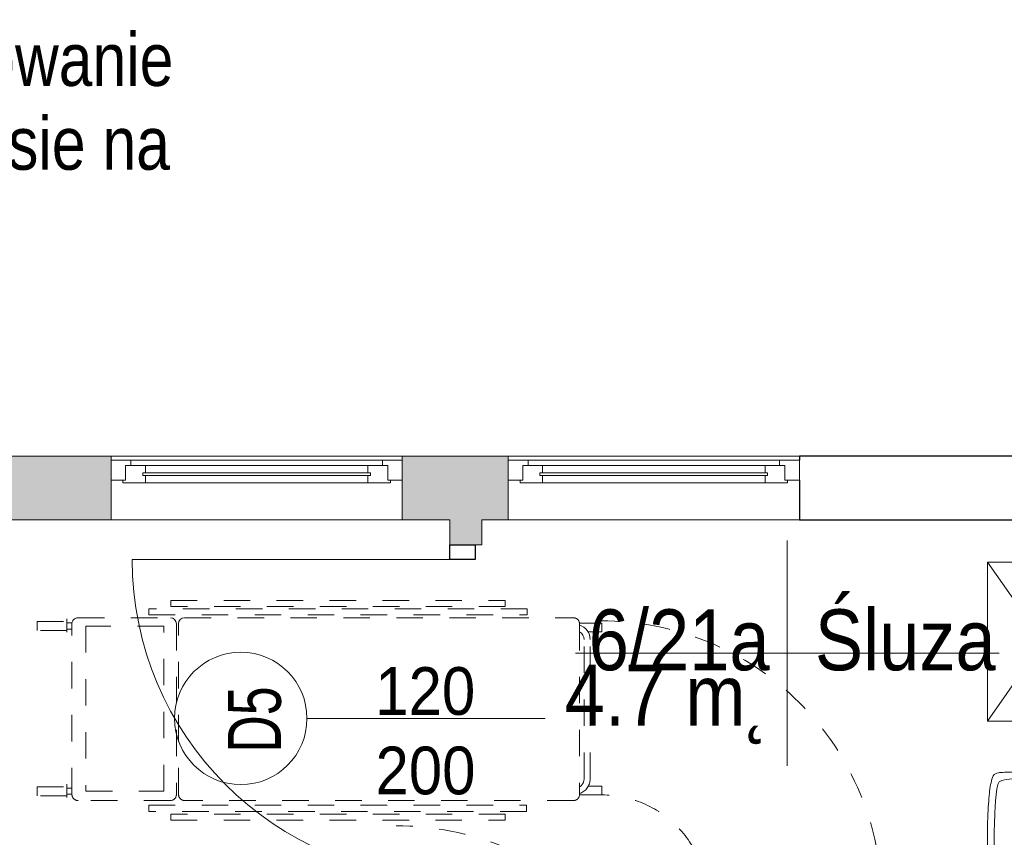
# Model space of a CAD drawing. Header units: centimetres. Extents: x -1253 to 21770, y -8842 to 3590.
# Tile 95 of 120: x 123 to 495, y 2704 to 3013. Entities that reach past the tile are written whole.
import ezdxf

# ---------------------------------------------------------------- set-up
doc = ezdxf.new("R2010")
doc.units = ezdxf.units.CM
doc.linetypes.add('Kreska', pattern=[20, 10, -10])
for name, color, linetype, lineweight in [('A-ANNO-NOTE', 131, 'Continuous', 9), ('A-AREA-IDEN', 2, 'Continuous', 13), ('A-DETL-GENF', 92, 'Continuous', 9), ('A-DETL-MEDM', 33, 'Continuous', 13), ('A-DOOR', 31, 'Continuous', 13), ('A-GENM-HDLN', 13, 'Kreska', 9), ('A-GLAZ', 151, 'Continuous', 13), ('A-WALL', 113, 'Continuous', 13), ('A-WALL-PATT', 111, 'Continuous', 13), ('G-ANNO-TEXT', 231, 'Continuous', 13), ('P-SANR-FIXT', 6, 'Continuous', 9), ('Q-SPCQ', 91, 'Continuous', 9), ('Q-SPCQ-HDLN', 91, 'Kreska', 9)]:
    doc.layers.add(name, color=color, linetype=linetype, lineweight=lineweight)
doc.styles.add('Arial', font='arial.ttf', dxfattribs={"width": 0.9, "height": 18})
doc.styles.add('Arial Narrow_3', font='ARIALN.TTF', dxfattribs={"height": 20})
doc.styles.add('Arial_1', font='arial.ttf', dxfattribs={"width": 0.7, "height": 20})
doc.styles.add('Arial_11', font='arial.ttf', dxfattribs={"width": 0.85, "height": 23})

# ---------------------------------------------------------------- blocks, each defined once
blk = doc.blocks.new('Szafa - 42 cm-2361941-6_piętro IV __13_80 m_ - stan projektowany')
at = {"layer": 'Q-SPCQ'}
for p, q in [((42.5, 48), (-17.5, 6)), ((-17.5, 48), (42.5, 6)), ((-17.5, 6), (-17.5, 48)), ((-17.5, 48), (42.5, 48)), ((42.5, 48), (42.5, 6))]:
    blk.add_line(p, q, dxfattribs=at)
blk = doc.blocks.new('Umywalka koło Nova Pro - Pro 50-1205816-6_piętro IV __13_80 m_ - stan projektowany')
at = {"layer": 'P-SANR-FIXT'}
for p, q in [((-11.82, 44.38), (-11.71, 44.67)), ((-11.6, 44.96), (-11.79, 44.38)), ((-11.71, 44.67), (-11.6, 44.96)), ((-11.6, 44.96), (-11.26, 45.47)), ((-11.26, 45.47), (-11.6, 44.96)), ((-11.26, 45.47), (-10.8, 45.84)), ((-10.8, 45.84), (-11.26, 45.47)), ((-10.8, 45.84), (-10.24, 46.11)), ((-10.24, 46.11), (-10.8, 45.84)), ((-10.24, 46.11), (-9.61, 46.32)), ((-9.61, 46.32), (-10.24, 46.11)), ((-9.61, 46.32), (-8.94, 46.51)), ((-8.94, 46.51), (-9.61, 46.32)), ((-8.94, 46.51), (-8.25, 46.64)), ((-8.25, 46.64), (-8.94, 46.51)), ((-8.25, 46.64), (-7.5, 46.8)), ((-7.5, 46.8), (-8.25, 46.64)), ((-7.5, 46.8), (-6.73, 46.91)), ((-6.73, 46.91), (-7.5, 46.8)), ((-6.73, 46.91), (-5.93, 47.04)), ((-5.93, 47.04), (-6.73, 46.91)), ((-5.93, 47.04), (-5.1, 47.15)), ((-5.1, 47.15), (-5.93, 47.04)), ((-5.88, 44.43), (-3.64, 44.75)), ((-5.1, 47.15), (-4.2, 47.25)), ((-4.2, 47.25), (-5.1, 47.15)), ((-4.2, 47.25), (-3.27, 47.36)), ((-3.27, 47.36), (-4.2, 47.25)), ((-3.64, 44.75), (-1.4, 44.94)), ((-3.27, 47.36), (-2.28, 47.44)), ((-2.28, 47.44), (-3.27, 47.36)), ((-2.28, 47.44), (-1.24, 47.52)), ((-1.24, 47.52), (-2.28, 47.44)), ((-1.4, 44.94), (3.1, 45.18)), ((-1.24, 47.52), (-0.15, 47.63)), ((-0.15, 47.63), (-1.24, 47.52)), ((-0.15, 47.63), (1.05, 47.71)), ((1.05, 47.71), (-0.15, 47.63)), ((1.05, 47.71), (2.3, 47.76)), ((2.3, 47.76), (1.05, 47.71)), ((2.3, 47.76), (3.66, 47.84)), ((3.66, 47.84), (2.3, 47.76)), ((3.1, 45.18), (7.6, 45.31)), ((3.66, 47.84), (5.12, 47.89)), ((5.12, 47.89), (3.66, 47.84)), ((5.12, 47.89), (6.72, 47.95)), ((6.72, 47.95), (5.12, 47.89)), ((6.72, 47.95), (8.45, 47.97)), ((8.45, 47.97), (6.72, 47.95)), ((7.6, 45.31), (9.86, 45.39)), ((8.45, 47.97), (10.4, 48)), ((10.4, 48), (8.45, 47.97)), ((9.86, 45.39), (11.04, 45.42)), ((10.4, 48), (14.63, 48)), ((14.63, 48), (10.4, 48)), ((11.04, 45.42), (11.7, 45.42)), ((11.7, 45.42), (12.5, 45.44)), ((12.5, 45.44), (13.3, 45.42)), ((13.3, 45.42), (13.99, 45.42)), ((13.99, 45.42), (15.14, 45.39)), ((14.63, 48), (16.55, 47.97)), ((16.55, 47.97), (14.63, 48)), ((15.14, 45.39), (17.4, 45.31)), ((16.55, 47.97), (18.31, 47.95)), ((18.31, 47.95), (16.55, 47.97)), ((17.4, 45.31), (21.9, 45.18)), ((18.31, 47.95), (19.88, 47.89)), ((19.88, 47.89), (18.31, 47.95)), ((19.88, 47.89), (21.34, 47.84)), ((21.34, 47.84), (19.88, 47.89)), ((21.34, 47.84), (22.7, 47.76)), ((22.7, 47.76), (21.34, 47.84)), ((21.9, 45.18), (26.4, 44.94)), ((22.7, 47.76), (23.98, 47.71)), ((23.98, 47.71), (22.7, 47.76)), ((23.98, 47.71), (25.15, 47.63)), ((25.15, 47.63), (23.98, 47.71)), ((25.15, 47.63), (26.24, 47.52)), ((26.24, 47.52), (25.15, 47.63)), ((26.24, 47.52), (27.31, 47.44)), ((27.31, 47.44), (26.24, 47.52)), ((26.4, 44.94), (28.64, 44.75)), ((27.31, 47.44), (28.29, 47.36)), ((28.29, 47.36), (27.31, 47.44)), ((28.29, 47.36), (29.23, 47.25)), ((29.23, 47.25), (28.29, 47.36)), ((28.64, 44.75), (30.88, 44.43)), ((29.23, 47.25), (30.1, 47.15)), ((30.1, 47.15), (29.23, 47.25)), ((30.1, 47.15), (30.93, 47.04)), ((30.93, 47.04), (30.1, 47.15)), ((30.93, 47.04), (31.76, 46.91)), ((31.76, 46.91), (30.93, 47.04)), ((31.76, 46.91), (32.5, 46.8)), ((32.5, 46.8), (31.76, 46.91)), ((32.5, 46.8), (33.25, 46.64)), ((33.25, 46.64), (32.5, 46.8)), ((33.25, 46.64), (33.97, 46.51)), ((33.97, 46.51), (33.25, 46.64)), ((33.97, 46.51), (34.63, 46.32)), ((34.63, 46.32), (33.97, 46.51)), ((34.63, 46.32), (35.24, 46.11)), ((35.24, 46.11), (34.63, 46.32)), ((35.24, 46.11), (35.8, 45.84)), ((35.8, 45.84), (35.24, 46.11)), ((35.8, 45.84), (36.28, 45.47)), ((36.28, 45.47), (35.8, 45.84)), ((36.28, 45.47), (36.6, 44.96)), ((36.6, 44.96), (36.28, 45.47)), ((36.6, 44.96), (36.82, 44.38)), ((-12.22, 40.28), (-12.19, 40.94)), ((-12.19, 40.94), (-12.16, 41.58)), ((-12.16, 41.58), (-12.14, 42.22)), ((-12.14, 42.22), (-12.08, 42.81)), ((-12.08, 42.81), (-12, 43.37)), ((-12, 43.37), (-11.92, 43.87)), ((-11.92, 43.87), (-11.82, 44.38)), ((-9.53, 39.82), (-9.39, 40.94)), ((-9.39, 40.94), (-9.21, 42.03)), ((-9.21, 42.03), (-9.05, 42.59)), ((-9.05, 42.59), (-8.86, 43.1)), ((-8.86, 43.1), (-8.7, 43.34)), ((-8.7, 43.34), (-8.51, 43.55)), ((-8.51, 43.55), (-8.03, 43.85)), ((-8.03, 43.85), (-7.53, 44.06)), ((-7.53, 44.06), (-6.97, 44.22)), ((-6.97, 44.22), (-5.88, 44.43)), ((30.88, 44.43), (31.97, 44.22)), ((31.97, 44.22), (32.53, 44.06)), ((32.53, 44.06), (33.06, 43.85)), ((33.06, 43.85), (33.54, 43.55)), ((33.54, 43.55), (33.73, 43.34)), ((33.73, 43.34), (33.86, 43.1)), ((33.86, 43.1), (34.07, 42.59)), ((34.07, 42.59), (34.21, 42.03)), ((34.21, 42.03), (34.39, 40.94)), ((34.39, 40.94), (34.53, 39.82)), ((36.82, 44.38), (36.92, 43.87)), ((36.92, 43.87), (37.03, 43.37)), ((37.03, 43.37), (37.08, 42.81)), ((37.08, 42.81), (37.14, 42.22)), ((37.14, 42.22), (37.16, 41.58)), ((37.16, 41.58), (37.19, 40.94)), ((37.19, 40.94), (37.22, 40.28)), ((-12.35, 36.65), (-12.32, 37.43)), ((-12.32, 37.43), (-12.3, 38.17)), ((-12.3, 38.17), (-12.27, 38.89)), ((-12.27, 38.89), (-12.24, 39.61)), ((-12.24, 39.61), (-12.22, 40.28)), ((-9.79, 35.32), (-9.71, 37.56)), ((-9.71, 37.56), (-9.53, 39.82)), ((12.5, 6), (12.5, 38)), ((34.53, 39.82), (34.71, 37.56)), ((34.71, 37.56), (34.82, 35.32)), ((37.22, 40.28), (37.24, 39.61)), ((37.24, 39.61), (37.27, 38.89)), ((37.27, 38.89), (37.3, 38.17)), ((37.3, 38.17), (37.32, 37.43)), ((37.32, 37.43), (37.35, 36.65)), ((-12.4, 33.88), (-12.38, 35.06)), ((-12.4, 33.3), (-12.4, 33.88)), ((-12.38, 35.06), (-12.35, 35.88)), ((-12.35, 35.88), (-12.35, 36.65)), ((-9.84, 33.06), (-9.79, 35.32)), ((34.82, 35.32), (34.84, 33.06)), ((37.35, 36.65), (37.35, 35.88)), ((37.35, 35.88), (37.38, 35.06)), ((37.38, 35.06), (37.4, 33.88)), ((37.4, 33.88), (37.43, 33.3)), ((-12.46, 30.5), (-12.43, 31.46)), ((-12.46, 29.49), (-12.46, 30.5)), ((-12.43, 32.39), (-12.4, 33.3)), ((-12.43, 31.46), (-12.43, 32.39)), ((-9.76, 28.56), (-9.84, 33.06)), ((34.84, 33.06), (34.76, 28.56)), ((37.43, 33.3), (37.43, 32.39)), ((37.43, 32.39), (37.46, 31.46)), ((37.46, 31.46), (37.46, 30.5)), ((37.46, 30.5), (37.48, 29.49)), ((-12.51, 24.3), (-12.48, 26.13)), ((-12.48, 27.81), (-12.46, 29.49)), ((-12.48, 26.13), (-12.48, 27.81)), ((-9.74, 27.87), (-9.76, 28.56)), ((-9.71, 27.55), (-9.74, 27.87)), ((-9.69, 27.15), (-9.71, 27.55)), ((-9.61, 26.27), (-9.69, 27.15)), ((-9.37, 24.54), (-9.61, 26.27)), ((34.63, 26.27), (34.37, 24.54)), ((34.69, 27.15), (34.63, 26.27)), ((34.71, 27.55), (34.69, 27.15)), ((34.74, 27.87), (34.71, 27.55)), ((34.76, 28.56), (34.74, 27.87)), ((37.48, 29.49), (37.48, 27.81)), ((37.48, 27.81), (37.51, 26.13)), ((37.51, 26.13), (37.51, 22.27)), ((-12.48, 22.27), (-12.51, 24.3)), ((-8.91, 22.86), (-9.37, 24.54)), ((-8.62, 22.03), (-8.91, 22.86)), ((20.01, 26), (5.01, 26)), ((33.91, 22.86), (33.62, 22.03)), ((34.37, 24.54), (33.91, 22.86)), ((-12.48, 19.98), (-12.48, 22.27)), ((-12.45, 17.35), (-12.48, 19.98)), ((-8.19, 21.26), (-8.62, 22.03)), ((-7.93, 20.91), (-8.19, 21.26)), ((-7.61, 20.62), (-7.93, 20.91)), ((-6.89, 20.14), (-7.61, 20.62)), ((-6.09, 19.8), (-6.89, 20.14)), ((-5.24, 19.53), (-6.09, 19.8)), ((-3.53, 19.16), (-5.24, 19.53)), ((-1.83, 18.89), (-3.53, 19.16)), ((1.66, 18.49), (-1.83, 18.89)), ((26.83, 18.89), (23.34, 18.49)), ((28.56, 19.16), (26.83, 18.89)), ((30.26, 19.53), (28.56, 19.16)), ((31.09, 19.8), (30.26, 19.53)), ((31.89, 20.14), (31.09, 19.8)), ((32.61, 20.62), (31.89, 20.14)), ((32.93, 20.91), (32.61, 20.62)), ((33.19, 21.26), (32.93, 20.91)), ((33.62, 22.03), (33.19, 21.26)), ((37.48, 19.98), (37.45, 17.35)), ((37.51, 22.27), (37.48, 19.98)), ((-12.4, 14.28), (-12.45, 17.35)), ((5.15, 18.2), (1.66, 18.49)), ((8.64, 18.06), (5.15, 18.2)), ((10.37, 18.01), (8.64, 18.06)), ((14.63, 18.01), (10.37, 18.01)), ((16.36, 18.06), (14.63, 18.01)), ((19.88, 18.2), (16.36, 18.06)), ((23.34, 18.49), (19.88, 18.2)), ((37.45, 17.35), (37.4, 14.28)), ((-12.32, 10.58), (-12.4, 14.28)), ((15.72, 12.02), (9.46, 12.02)), ((37.4, 14.28), (37.32, 10.58)), ((-12.19, 6), (-12.32, 10.58)), ((37.32, 10.58), (37.19, 6))]:
    blk.add_line(p, q, dxfattribs=at)
for centre, radius in [((12.51, 26), 3.92), ((12.51, 26), 2.28), ((12.5, 12.02), 1.72)]:
    blk.add_circle(centre, radius, dxfattribs=at)
blk = doc.blocks.new('DRZWI 1S - automatyczna etykieta - Drzwi 120-2381491-6_piętro IV __13_80 m_ - stan projektowany')
at = {"layer": 'A-DETL-GENF'}
for p, q in [((-65.5, 6), (-65.5, -3.5)), ((-60, 6), (-65.5, 6)), ((-60, -3.5), (-60, 6)), ((65.5, 6), (60, 6)), ((60, 6), (60, -3.5)), ((65.5, -3.5), (65.5, 6)), ((-65.5, -3.5), (-60, -3.5)), ((60, -3.5), (65.5, -3.5))]:
    blk.add_line(p, q, dxfattribs=at)
at = {"layer": 'A-DETL-MEDM', "lineweight": 25}
for p, q in [((-60, 6), (-65.5, 6)), ((-65.5, 6), (-65.5, -3.5)), ((-60, -3.5), (-60, 6)), ((60, -3.5), (60, 6)), ((60, 6), (65.5, 6)), ((65.5, 6), (65.5, -3.5)), ((-65.5, -3.5), (-60, -3.5)), ((65.5, -3.5), (60, -3.5))]:
    blk.add_line(p, q, dxfattribs=at)
at = {"layer": 'A-DOOR'}
blk.add_line((60, 6), (60, 126), dxfattribs=at)
blk.add_arc((60, 6), 120, 90, 180, dxfattribs=at)
blk = doc.blocks.new('Łóżko transportowe - łóżko PRAWY SKRĘT-2406520-6_piętro IV __13_80 m_ - stan projektowany')
at = {"layer": 'A-GENM-HDLN'}
for p, q in [((-211, -72.67), (-207.66, -72.67)), ((-211, -81.04), (-211, -72.67)), ((-207.66, -72.67), (-207.66, -77.83)), ((-149.44, -72.67), (-149.44, -77.72)), ((-146.11, -72.67), (-149.44, -72.67)), ((-146.11, -81.04), (-146.11, -72.67)), ((-152.16, -77.04), (-204.76, -77.04)), ((-210.71, -81.04), (-146.11, -81.04)), ((-152.16, -79.34), (-204.76, -79.34)), ((-213.01, -230.22), (-213.01, -83.34)), ((-144.01, -83.34), (-144.01, -230.22)), ((-214.13, -100.83), (-216.43, -100.83)), ((-216.43, -100.83), (-216.43, -243.73)), ((-214.13, -243.73), (-214.13, -100.83)), ((-142.2, -101.09), (-139.9, -101.09)), ((-142.2, -243.73), (-142.2, -101.09)), ((-139.9, -101.09), (-139.9, -243.73)), ((-219.53, -109.11), (-217.23, -109.11)), ((-219.53, -235.46), (-219.53, -109.11)), ((-217.23, -109.11), (-217.23, -235.46)), ((-138.89, -109.11), (-138.89, -235.46)), ((-136.59, -109.11), (-138.89, -109.11)), ((-136.59, -235.46), (-136.59, -109.11)), ((-146.31, -232.52), (-210.71, -232.52)), ((-210.71, -233.31), (-146.31, -233.31)), ((-217.23, -235.46), (-219.53, -235.46)), ((-213.01, -270.47), (-213.01, -235.61)), ((-144.01, -235.61), (-144.01, -270.47)), ((-138.89, -235.46), (-136.59, -235.46)), ((-147.5, -238.03), (-209.87, -238.03)), ((-209.87, -238.03), (-209.87, -267.5)), ((-147.5, -267.5), (-147.5, -238.03)), ((-216.43, -243.73), (-214.13, -243.73)), ((-139.9, -243.73), (-142.2, -243.73)), ((-209.87, -267.5), (-147.5, -267.5)), ((-211.54, -285.9), (-211.54, -274.65)), ((-146.31, -272.77), (-210.71, -272.77)), ((-208.23, -274.65), (-208.23, -285.9)), ((-150.17, -274.65), (-145.11, -274.65)), ((-149.14, -285.9), (-149.14, -274.65)), ((-148.67, -274.65), (-148.67, -272.75)), ((-146.35, -274.65), (-146.35, -272.75)), ((-145.83, -274.65), (-145.83, -285.9)), ((-208.23, -285.9), (-211.54, -285.9)), ((-145.83, -285.9), (-149.14, -285.9))]:
    blk.add_line(p, q, dxfattribs=at)
for centre, radius, start, end in [((-152.16, -82.79), 5.75, 17.7326, 90), ((-210.71, -83.34), 2.3, 90, 180), ((-152.16, -82.79), 3.45, 30.5058, 90), ((-146.31, -83.34), 2.3, 0, 90), ((-146.31, -230.22), 2.3, 270, 0), ((-146.31, -235.61), 2.3, 0, 90), ((-210.71, -270.47), 2.3, 180, 270), ((-146.31, -270.47), 2.3, 270, 0)]:
    blk.add_arc(centre, radius, start, end, dxfattribs=at)
at = {"layer": 'Q-SPCQ'}
for p, q in [((-212.57, -274.65), (-207.51, -274.65)), ((-211.07, -274.65), (-211.07, -272.74)), ((-208.75, -274.65), (-208.75, -272.75))]:
    blk.add_line(p, q, dxfattribs=at)
for centre, radius, start, end in [((-204.76, -82.79), 5.75, 90, 162.2674), ((-204.76, -82.79), 3.45, 90, 149.4942), ((-210.71, -230.22), 2.3, 180, 270), ((-210.71, -235.61), 2.3, 90, 180)]:
    blk.add_arc(centre, radius, start, end, dxfattribs=at)
at = {"layer": 'Q-SPCQ-HDLN'}
for centre, radius, end in [((-106.11, -72.67), 105.71, 180.198), ((-106.11, -72.67), 40, 180), ((-28.77, -150.01), 105.71, 180.198)]:
    blk.add_arc(centre, radius, 90, end, dxfattribs=at)
blk = doc.blocks.new('Okno - automatyczna etykieta - 110x165 _projektowane_-2619627-6_piętro IV __13_80 m_ - stan projektowany')
at = {"layer": 'A-GLAZ'}
for p, q in [((-55, -3), (-49.5, -3)), ((-55, -10.5), (-55, -3)), ((-50.5, -2), (-42, -2)), ((-50.5, -3), (-50.5, -2)), ((-49.5, -3), (-50.5, -3)), ((-49.5, -8.5), (-49.5, -3)), ((-49.5, -3), (-49.5, -8.5)), ((-42, -2), (-42, -4.75)), ((42, -2), (-42, -2)), ((42, -2), (50.5, -2)), ((42, -4.75), (42, -2)), ((49.5, -3), (49.5, -8.5)), ((50.5, -3), (49.5, -3)), ((49.5, -3), (55, -3)), ((49.5, -8.5), (49.5, -3)), ((50.5, -2), (50.5, -3)), ((55, -3), (55, -10.5)), ((-43, -5.75), (-43, -4.75)), ((-43, -4.75), (43, -4.75)), ((-43, -4.75), (-43, -5.75)), ((-42, -4.75), (-43, -4.75)), ((43, -5.75), (-43, -5.75)), ((-43, -5.75), (-42, -5.75)), ((-42, -5.75), (-42, -8.5)), ((43, -4.75), (42, -4.75)), ((42, -5.75), (43, -5.75)), ((42, -8.5), (42, -5.75)), ((43, -4.75), (43, -5.75)), ((43, -5.75), (43, -4.75)), ((-47.5, -10.5), (-55, -10.5)), ((-55, -10.5), (55, -10.5)), ((-42, -8.5), (-49.5, -8.5)), ((-49.5, -8.5), (-47.5, -8.5)), ((-47.5, -8.5), (-47.5, -10.5)), ((47.5, -10.5), (-47.5, -10.5)), ((42, -8.5), (-42, -8.5)), ((49.5, -8.5), (42, -8.5)), ((47.5, -8.5), (49.5, -8.5)), ((47.5, -10.5), (47.5, -8.5)), ((55, -10.5), (47.5, -10.5))]:
    blk.add_line(p, q, dxfattribs=at)
blk = doc.blocks.new('METKA_POMIESZCZENIA2 - Rozbudowana krótka - bez ramki-2403173-6_piętro IV __13_80 m_ - stan projektowany')
at = {"layer": 'A-AREA-IDEN'}
for p, q in [((0, 0.425), (0, 0)), ((0.0976, 0), (-0.8, 0)), ((-0.8, 0), (0.8, 0)), ((0, 0), (0, -0.425))]:
    blk.add_line(p, q, dxfattribs=at)

msp = doc.modelspace()

# ---------------------------------------------------------------- hatches: boundary and pattern name
at = {"layer": 'A-WALL-PATT'}
h = msp.add_hatch(color=9, dxfattribs=at)
h.paths.add_polyline_path([(1227.38, 2824.33), (1227.38, 2848.33), (507.38, 2848.33), (507.38, 2824.33), (1203.38, 2824.33)], flags=0)
h.paths.add_polyline_path([(307.38, 2824.33), (307.38, 2848.33), (267.38, 2848.33), (267.38, 2824.33), (297.38, 2824.33)], flags=0)
h.paths.add_polyline_path([(142.38, 2824.33), (157.38, 2824.33), (157.38, 2848.33), (-182.62, 2848.33), (-182.62, 2824.33), (17.38, 2824.33)], flags=0)
h.paths.add_polyline_path([(-332.62, 2824.33), (-292.62, 2824.33), (-292.62, 2848.33), (-332.62, 2848.33), (-332.62, 2839.33)], flags=0)
h.paths.add_polyline_path([(-532.62, 2824.33), (-532.62, 2848.33), (-1217.62, 2848.33), (-1217.62, 2824.33), (-547.62, 2824.33)], flags=0)
h = msp.add_hatch(color=9, dxfattribs=at)
h.paths.add_polyline_path([(297.38, 1852.33), (297.38, 1880.83), (285.38, 1880.83), (285.38, 1852.33), (287.38, 1852.33), (287.38, 1852.83), (296.88, 1852.83), (296.88, 1852.33)], flags=0)
h.paths.add_polyline_path([(297.38, 1971.83), (297.38, 2310.83), (285.38, 2310.83), (285.38, 1971.83)], flags=0)
h.paths.add_polyline_path([(285.38, 2411.83), (297.38, 2411.83), (297.38, 2683.83), (285.38, 2683.83), (285.38, 2452.33)], flags=0)
h.paths.add_polyline_path([(285.38, 2814.83), (297.38, 2814.83), (297.38, 2824.33), (285.38, 2824.33), (285.38, 2818.87)], flags=0)

# ---------------------------------------------------------------- linework, layer by layer
at = {"layer": 'A-ANNO-NOTE', "lineweight": 13}
msp.add_line((321.38, 2749.33), (231.38, 2749.33), dxfattribs=at)
msp.add_line((321.38, 2749.33), (231.38, 2749.33), dxfattribs=at)
msp.add_circle((206.38, 2749.33), 25, dxfattribs=at)
at = {"layer": 'A-WALL', "lineweight": 9}
for p, q in [((307.38, 2848.33), (-1252.62, 2848.33)), ((157.38, 2846.83), (157.38, 2848.33)), ((267.38, 2848.33), (267.38, 2846.83)), ((307.38, 2846.83), (307.38, 2848.33)), ((307.38, 2848.33), (417.38, 2848.33)), ((157.38, 2824.33), (157.38, 2839.33)), ((267.38, 2839.33), (267.38, 2824.33)), ((307.38, 2824.33), (307.38, 2839.33)), ((17.38, 2824.33), (285.38, 2824.33)), ((285.38, 2824.33), (285.38, 2814.83)), ((297.38, 2814.83), (297.38, 2824.33)), ((417.38, 2824.33), (297.38, 2824.33)), ((294.88, 2814.83), (297.38, 2814.83))]:
    msp.add_line(p, q, dxfattribs=at)
at = {"layer": 'A-WALL', "color": 7, "lineweight": 25}
for p, q in [((507.38, 2848.33), (417.38, 2848.33)), ((417.38, 2848.33), (417.38, 2846.83)), ((417.38, 2839.33), (417.38, 2824.33)), ((417.38, 2824.33), (507.38, 2824.33))]:
    msp.add_line(p, q, dxfattribs=at)

# ---------------------------------------------------------------- block references
at = {"layer": 'A-AREA-IDEN', "xscale": 99.99999999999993, "yscale": 99.99999999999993, "zscale": 99.99999999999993}
msp.add_blockref('METKA_POMIESZCZENIA2 - Rozbudowana krótka - bez ramki-2403173-6_piętro IV __13_80 m_ - stan projektowany', (412.78, 2773.96), dxfattribs=at)
at = {"layer": 'A-DOOR', "rotation": 89.99999999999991}
msp.add_blockref('DRZWI 1S - automatyczna etykieta - Drzwi 120-2381491-6_piętro IV __13_80 m_ - stan projektowany', (291.38, 2749.33), dxfattribs=at)
at = {"layer": 'A-GLAZ', "rotation": 180}
for p in [(212.38, 2836.33), (362.38, 2836.33)]:
    msp.add_blockref('Okno - automatyczna etykieta - 110x165 _projektowane_-2619627-6_piętro IV __13_80 m_ - stan projektowany', p, dxfattribs=at)
at = {"layer": 'P-SANR-FIXT', "rotation": 90.00000000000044}
msp.add_blockref('Umywalka koło Nova Pro - Pro 50-1205816-6_piętro IV __13_80 m_ - stan projektowany', (536.38, 2691.83), dxfattribs=at)
at = {"layer": 'Q-SPCQ'}
for name, p, rotation in [('Szafa - 42 cm-2361941-6_piętro IV __13_80 m_ - stan projektowany', (536.38, 2765.83), 90.00000000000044), ('Łóżko transportowe - łóżko PRAWY SKRĘT-2406520-6_piętro IV __13_80 m_ - stan projektowany', (415.38, 2574.33), 270.0000000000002)]:
    msp.add_blockref(name, p, dxfattribs=dict(at, rotation=rotation))

# ---------------------------------------------------------------- texts
at = {"layer": 'A-ANNO-NOTE', "lineweight": 211, "char_height": 18, "width": 38.07, "attachment_point": 5, "line_spacing_factor": 0.936439, "style": 'Arial'}
for s, insert in [('\\pxqc,t6.35,12.7,19.05,25.4,31.75,38.1,44.45,50.8,57.15,63.5,69.85,76.2,82.55,88.9,95.25,101.6,107.95,114.3,120.65,127,133.35,139.7,146.05,152.4,158.75,165.1,171.45,177.8,184.15,190.5,196.85,203.2;{120}', (276.05, 2759.56)), ('\\pxqc,t6.35,12.7,19.05,25.4,31.75,38.1,44.45,50.8,57.15,63.5,69.85,76.2,82.55,88.9,95.25,101.6,107.95,114.3,120.65,127,133.35,139.7,146.05,152.4,158.75,165.1,171.45,177.8,184.15,190.5,196.85,203.2;{200}', (276.14, 2729.56)), ('\\pxqc,t6.35,12.7,19.05,25.4,31.75,38.1,44.45,50.8,57.15,63.5,69.85,76.2,82.55,88.9,95.25,101.6,107.95,114.3,120.65,127,133.35,139.7,146.05,152.4,158.75,165.1,171.45,177.8,184.15,190.5,196.85,203.2;{200}', (276.14, 2729.56))]:
    msp.add_mtext(s, dxfattribs=dict(at, insert=insert))
at = {"layer": 'A-ANNO-NOTE', "lineweight": 211, "insert": (211.67, 2748.9), "char_height": 20, "width": 25.97, "attachment_point": 5, "rotation": 90, "line_spacing_factor": 0.936439, "style": 'Arial_1'}
msp.add_mtext('\\pxqc,t4.445,8.89,13.335,17.78,22.225,26.67,31.115,35.56,40.005,44.45,48.895,53.34,57.785,62.23,66.675,71.12,75.565,80.01,84.455,88.9,93.345,97.79,102.235,106.68,111.125,115.57,120.015,124.46,128.905,133.35,137.795,142.24;{D5}', dxfattribs=at)
at = {"layer": 'A-AREA-IDEN', "color": 0, "char_height": 23, "line_spacing_factor": 0.936439, "style": 'Arial_11'}
for s, insert, width, attachment_point in [('\\pt84.99995,169.9999,255.00008,340.00003,424.99998,509.99993,595.00011,680.00006,765.00001,849.99996,934.99991,1020.00009,1105.00004,1189.99999,1274.99994,1359.99989,1445.00007,1530.00002,1614.99997,1699.99992,1785.0001,1870.00005,1955,2039.99995,2124.9999,2210.00008,2295.00003,2379.99998,2464.99993,2550.00011,2635.00006,2720.00001;Śluza', (423.21, 2767.18), 68, 7), ('\\pxqr,t3.69565,7.3913,11.08696,14.78261,18.47826,22.17391,25.86957,29.56522,33.26087,36.95652,40.65217,44.34783,48.04348,51.73913,55.43478,59.13043,62.82609,66.52174,70.21739,73.91304,77.6087,81.30435,85,88.69565,92.3913,96.08696,99.78261,103.47826,107.17391,110.86957,114.56522,118.26087;{6/21a}', (406.12, 2767.18), 68, 9), ('\\pt84.99995,169.9999,255.00008,340.00003,424.99998,509.99993,595.00011,680.00006,765.00001,849.99996,934.99991,1020.00009,1105.00004,1189.99999,1274.99994,1359.99989,1445.00007,1530.00002,1614.99997,1699.99992,1785.0001,1870.00005,1955,2039.99995,2124.9999,2210.00008,2295.00003,2379.99998,2464.99993,2550.00011,2635.00006,2720.00001;4.7 m˛', (406.12, 2769.57), 76.5, 3)]:
    msp.add_mtext(s, dxfattribs=dict(at, insert=insert, width=width, attachment_point=attachment_point))
at = {"layer": 'G-ANNO-TEXT', "color": 1, "insert": (-150.17, 3008.12), "char_height": 20, "width": 342, "attachment_point": 1, "line_spacing_factor": 0.949189, "style": 'Arial Narrow_3', "bg_fill": 3, "box_fill_scale": 1.25, "bg_fill_color": 256, "bg_fill_true_color": 13158600, "bg_fill_transparency": 0}
msp.add_mtext('\\pt127,254,381,508,635,762,889,1016,1143,1270,1397,1524,1651,1778,1905,2032,2159,2286,2413,2540,2667,2794,2921,3048,3175,3302,3429,3556,3683,3810,3937,4064;należy uwzględnić zastosowanie wełny mineralnej w tym pasie na elewacji', dxfattribs=at)

doc.saveas('drawing.dxf')
